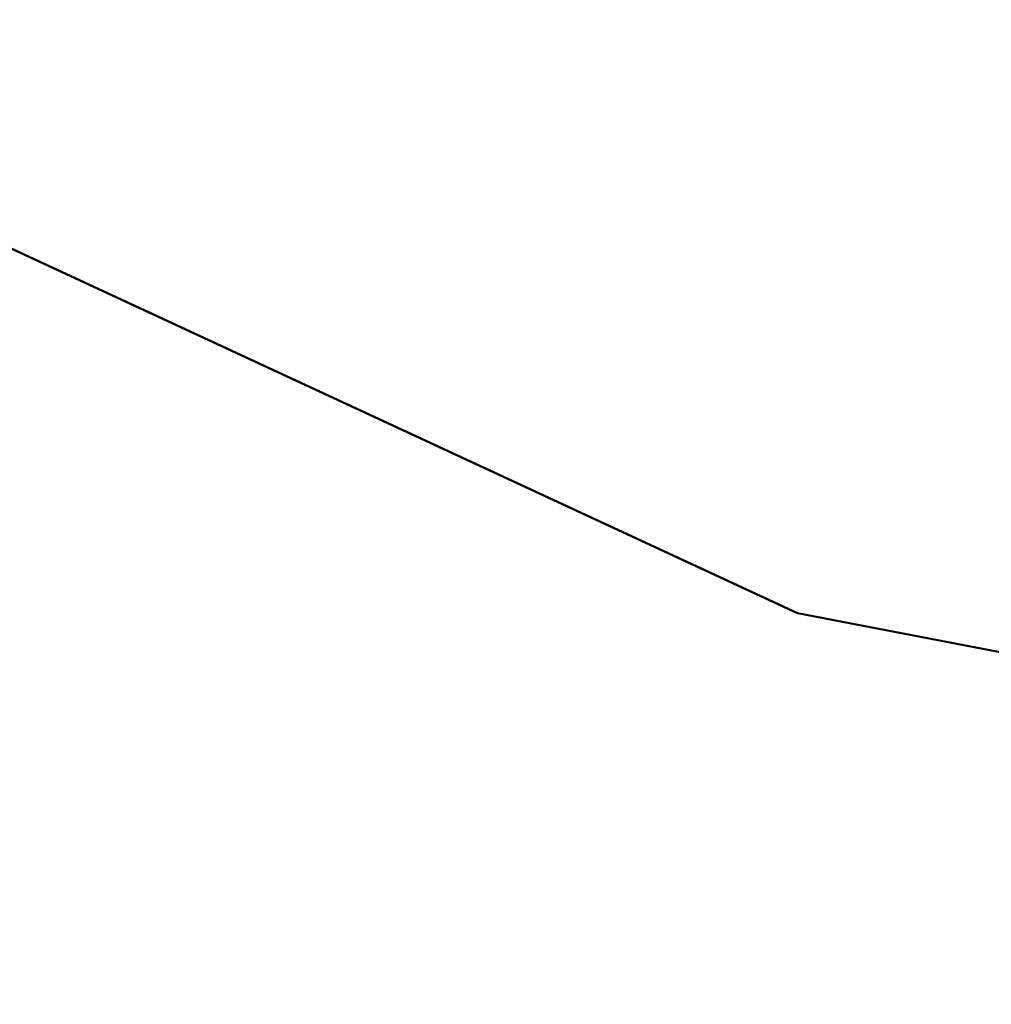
# Model space of a CAD drawing. Header units: millimetres. Extents: x -219 to 219, y -219 to 248.
# Tile 47 of 256: x -169.45 to -166.34, y -178.18 to -175.03. Entities that reach past the tile are written whole.
import ezdxf

# ---------------------------------------------------------------- set-up
doc = ezdxf.new("R2010")
doc.units = ezdxf.units.MM
doc.layers.add('M-EQPM', color=50, linetype='Continuous', lineweight=30)

# ---------------------------------------------------------------- blocks, each defined once
blk = doc.blocks.new('FamilyGeomCombination_10618-3D View')
at = {"layer": 'M-EQPM', "lineweight": 40}
mesh = blk.add_polyface(dxfattribs=at)
corners = [(163.0385, 172.6277, 188), (0, 178.1772, 188), (-163.0385, 172.6277, 188), (-165.4296, 172.1675, 188), (-167.6387, 171.1431, 188), (-169.5347, 169.6152, 188), (-171.0052, 167.6743, 188), (-171.9629, 165.4355, 188), (-172.3513, 163.0317, 188), (-175.4571, 0, 188), (-172.3513, -163.0317, 188), (-171.9629, -165.4355, 188), (-171.0052, -167.6743, 188), (-169.5347, -169.6152, 188), (-167.6387, -171.1431, 188), (-165.4296, -172.1675, 188), (-163.0385, -172.6277, 188), (0, -178.1772, 188), (163.0385, -172.6277, 188), (165.4296, -172.1675, 188), (167.6387, -171.1431, 188), (169.5347, -169.6152, 188), (171.0052, -167.6743, 188), (171.9629, -165.4355, 188), (172.3513, -163.0317, 188), (175.4571, 0, 188), (172.3513, 163.0317, 188), (171.9629, 165.4355, 188), (171.0052, 167.6743, 188), (169.5347, 169.6152, 188), (167.6387, 171.1431, 188), (165.4296, 172.1675, 188)]
mesh.append_faces([[corners[k] for k in face] for face in [(16, 13, 14, 15), (5, 2, 3, 4)]], dxfattribs={"vtx0": -1})
mesh.append_faces([[corners[k] for k in face] for face in [(10, 17, 9)]], dxfattribs={"vtx0": -1, "vtx1": -1})
mesh.append_faces([[corners[k] for k in face] for face in [(9, 25, 1, 8)]], dxfattribs={"vtx0": -1, "vtx1": -1, "vtx2": -1})
mesh.append_faces([[corners[k] for k in face] for face in [(26, 29, 0, 1)]], dxfattribs={"vtx0": -1, "vtx1": -1, "vtx3": -1})
mesh.append_faces([[corners[k] for k in face] for face in [(1, 25, 26)]], dxfattribs={"vtx0": -1, "vtx2": -1})
mesh.append_faces([[corners[k] for k in face] for face in [(17, 24, 25, 9)]], dxfattribs={"vtx0": -1, "vtx2": -1, "vtx3": -1})
mesh.append_faces([[corners[k] for k in face] for face in [(18, 19, 24, 17), (1, 2, 8)]], dxfattribs={"vtx1": -1, "vtx2": -1})
mesh.append_faces([[corners[k] for k in face] for face in [(16, 17, 10, 13), (7, 8, 2, 5)]], dxfattribs={"vtx1": -1, "vtx2": -1, "vtx3": -1})
mesh.append_faces([[corners[k] for k in face] for face in [(11, 12, 13, 10), (30, 31, 0, 29), (5, 6, 7)]], dxfattribs={"vtx2": -1})
mesh.append_faces([[corners[k] for k in face] for face in [(22, 23, 24, 19)]], dxfattribs={"vtx2": -1, "vtx3": -1})
mesh.append_faces([[corners[k] for k in face] for face in [(19, 20, 21, 22), (26, 27, 28, 29)]], dxfattribs={"vtx3": -1})

msp = doc.modelspace()

# ---------------------------------------------------------------- block references
at = {"layer": 'M-EQPM', "lineweight": 40}
msp.add_blockref('FamilyGeomCombination_10618-3D View', (0, 0), dxfattribs=at)

# ---------------------------------------------------------------- meshes
mesh = msp.add_polyface(dxfattribs=at)
corners = [(-163.3785, -177.6161, 206), (-166.9652, -176.9259, 206), (-170.2788, -175.3893, 206), (-173.1228, -173.0974, 206), (-175.3285, -170.186, 206), (-176.7652, -166.8279, 206), (-177.3476, -163.2221, 206), (-177.3476, -163.2221, 188), (-176.7652, -166.8279, 188), (-175.3285, -170.186, 188), (-173.1228, -173.0974, 188), (-170.2788, -175.3893, 188), (-166.9652, -176.9259, 188), (-163.3785, -177.6161, 188)]
mesh.append_faces([[corners[k] for k in face] for face in [(7, 8, 5, 6), (0, 1, 12, 13)]], dxfattribs={"vtx1": -1})
mesh.append_faces([[corners[k] for k in face] for face in [(8, 9, 4, 5), (3, 4, 9, 10), (10, 11, 2, 3), (11, 12, 1, 2)]], dxfattribs={"vtx1": -1, "vtx3": -1})

doc.saveas('drawing.dxf')
